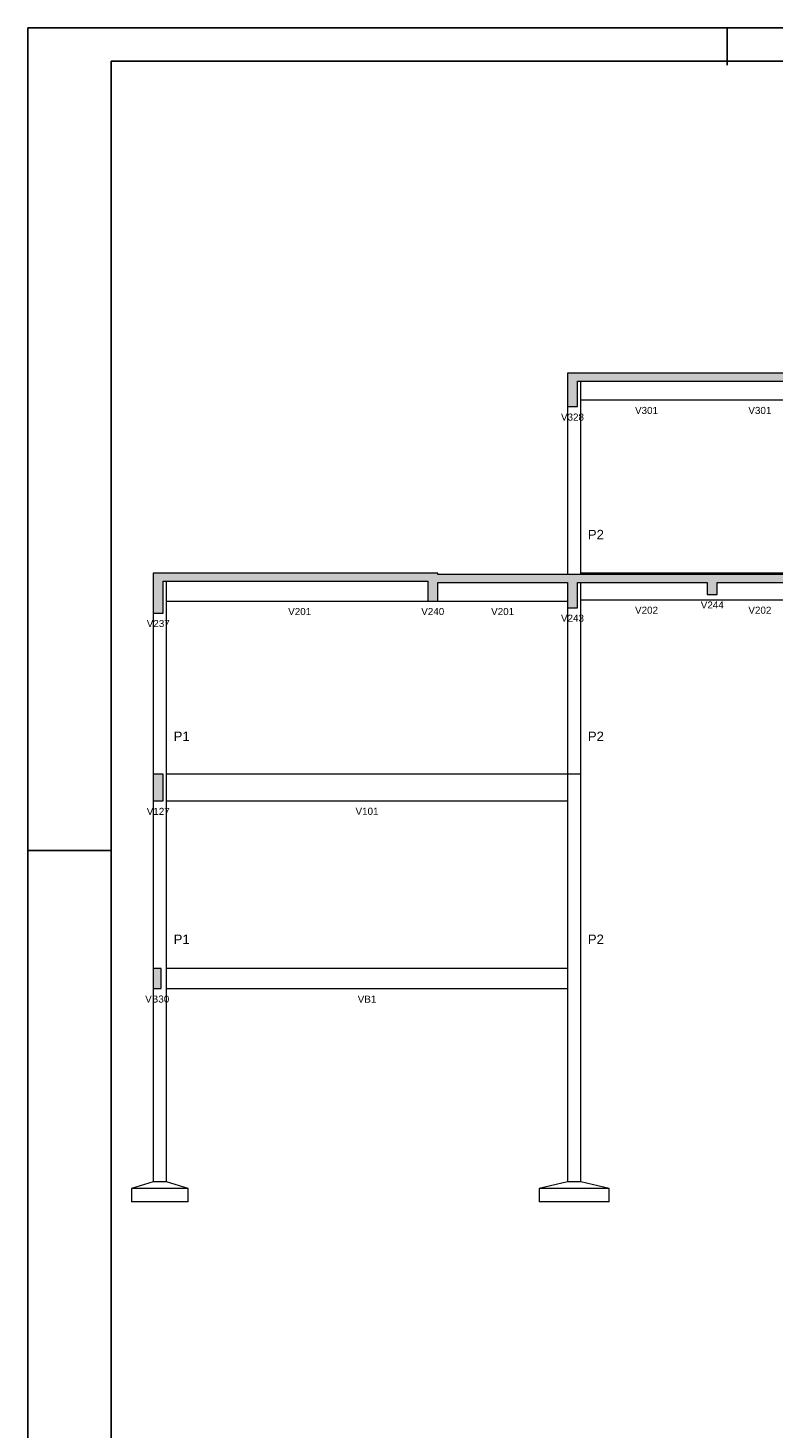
# Model space of a CAD drawing. Header units: millimetres. Extents: x 0 to 119, y 0 to 84.
# Tile 3 of 11: x 0 to 22, y 42 to 84. Entities that reach past the tile are written whole.
import ezdxf

# ---------------------------------------------------------------- set-up
doc = ezdxf.new("R2010")
doc.units = ezdxf.units.MM
doc.header["$MEASUREMENT"] = 0
doc.linetypes.add('NULL', pattern=[0])
for name, color, linetype, lineweight in [('FO-Elementos cortados', 159, 'Continuous', 5), ('FO-Elementos em vista', 7, 'Continuous', 5), ('FO-Hachuras', 153, 'Continuous', 5), ('FO-Textos das vigas', 7, 'Continuous', 5), ('FO-Textos dos pilares', 7, 'Continuous', 5)]:
    doc.layers.add(name, color=color, linetype=linetype, lineweight=lineweight)
doc.layers.add('SEDUC_MARF', color=1, linetype='Continuous')
doc.layers.add('SEDUC_MARGG', color=7, linetype='Continuous')
doc.styles.add('Arial', font='txt')

msp = doc.modelspace()

# ---------------------------------------------------------------- hatches: boundary and pattern name
at = {"layer": 'FO-Hachuras', "linetype": 'Continuous'}
for points in [[(16.2067, 73.488), (23.8167, 73.488), (23.8167, 73.728), (16.2067, 73.728), (16.2067, 73.488)], [(16.2067, 72.728), (16.5067, 72.728), (16.5067, 73.728), (16.2067, 73.728), (16.2067, 72.728)], [(3.7633, 67.488), (12.3101, 67.488), (12.3101, 67.728), (3.7633, 67.728), (3.7633, 67.488)], [(3.7633, 66.528), (4.0633, 66.528), (4.0633, 67.728), (3.7633, 67.728), (3.7633, 66.528)], [(12.0101, 67.448), (16.5067, 67.448), (16.5067, 67.688), (12.0101, 67.688), (12.0101, 67.448)], [(12.0101, 66.888), (12.3101, 66.888), (12.3101, 67.688), (12.0101, 67.688), (12.0101, 66.888)], [(16.2067, 67.448), (20.7067, 67.448), (20.7067, 67.688), (16.2067, 67.688), (16.2067, 67.448)], [(16.2067, 66.688), (16.5067, 66.688), (16.5067, 67.688), (16.2067, 67.688), (16.2067, 66.688)], [(20.4067, 67.448), (23.8167, 67.448), (23.8167, 67.688), (20.4067, 67.688), (20.4067, 67.448)], [(20.4067, 67.088), (20.7067, 67.088), (20.7067, 67.688), (20.4067, 67.688), (20.4067, 67.088)], [(3.7633, 60.888), (4.0633, 60.888), (4.0633, 61.688), (3.7633, 61.688), (3.7633, 60.888)], [(3.7633, 55.248), (4.0033, 55.248), (4.0033, 55.848), (3.7633, 55.848), (3.7633, 55.248)]]:
    msp.add_hatch(color=153, dxfattribs=at).paths.add_polyline_path(points)

# ---------------------------------------------------------------- linework, layer by layer
at = {"layer": 'FO-Elementos cortados'}
for p, q in [((16.2067, 73.728), (16.2067, 73.488)), ((16.5067, 73.728), (16.2067, 73.728)), ((16.6067, 73.728), (16.5067, 73.728)), ((20.5567, 73.728), (16.6067, 73.728)), ((23.4167, 73.728), (20.5567, 73.728)), ((16.2067, 73.488), (16.2067, 72.728)), ((16.5067, 72.728), (16.5067, 73.488)), ((16.5067, 73.488), (16.6067, 73.488)), ((16.6067, 73.488), (20.5567, 73.488)), ((20.5567, 73.488), (23.4167, 73.488)), ((16.2067, 72.728), (16.5067, 72.728)), ((3.7633, 67.728), (3.7633, 67.488)), ((4.0633, 67.728), (3.7633, 67.728)), ((4.1633, 67.728), (4.0633, 67.728)), ((12.3101, 67.728), (4.1633, 67.728)), ((12.3101, 67.688), (12.3101, 67.728)), ((3.7633, 67.488), (3.7633, 66.528)), ((4.0633, 66.528), (4.0633, 67.488)), ((4.0633, 67.488), (4.1633, 67.488)), ((4.1633, 67.488), (12.0101, 67.488)), ((12.0101, 67.488), (12.0101, 67.448)), ((12.0101, 67.448), (12.0101, 66.888)), ((16.2067, 67.688), (12.3101, 67.688)), ((12.3101, 66.888), (12.3101, 67.448)), ((12.3101, 67.448), (16.2067, 67.448)), ((16.3567, 67.688), (16.2067, 67.688)), ((16.2067, 67.448), (16.2067, 66.888)), ((16.5067, 67.688), (16.3567, 67.688)), ((16.6067, 67.688), (16.5067, 67.688)), ((16.5067, 66.688), (16.5067, 67.448)), ((16.5067, 67.448), (16.6067, 67.448)), ((20.4067, 67.688), (16.6067, 67.688)), ((16.6067, 67.448), (20.4067, 67.448)), ((20.5567, 67.688), (20.4067, 67.688)), ((20.4067, 67.448), (20.4067, 67.088)), ((20.7067, 67.688), (20.5567, 67.688)), ((23.4167, 67.688), (20.7067, 67.688)), ((20.7067, 67.088), (20.7067, 67.448)), ((20.7067, 67.448), (23.4167, 67.448)), ((12.0101, 66.888), (12.1601, 66.888)), ((12.1601, 66.888), (12.3101, 66.888)), ((16.2067, 66.888), (16.2067, 66.688)), ((20.4067, 67.088), (20.5567, 67.088)), ((20.5567, 67.088), (20.7067, 67.088)), ((3.7633, 66.528), (4.0633, 66.528)), ((16.2067, 66.688), (16.5067, 66.688)), ((4.0633, 61.688), (3.7633, 61.688)), ((3.7633, 61.688), (3.7633, 60.888)), ((4.0633, 60.888), (4.0633, 61.688)), ((3.7633, 60.888), (4.0633, 60.888)), ((4.0033, 55.848), (3.7633, 55.848)), ((3.7633, 55.848), (3.7633, 55.248)), ((4.0033, 55.248), (4.0033, 55.848)), ((3.7633, 55.248), (4.0033, 55.248))]:
    msp.add_line(p, q, dxfattribs=at)
at = {"layer": 'FO-Elementos em vista'}
for p, q in [((16.6067, 72.928), (16.6067, 73.488)), ((16.6067, 72.928), (20.5567, 72.928)), ((16.6067, 70.608), (16.6067, 72.928)), ((20.5567, 72.928), (23.4167, 72.928)), ((16.2067, 72.728), (16.2067, 70.608)), ((16.2067, 70.608), (16.2067, 67.728)), ((16.6067, 67.728), (16.6067, 70.608)), ((16.2067, 67.728), (16.2067, 67.688)), ((20.5567, 67.728), (16.6067, 67.728)), ((16.6067, 67.688), (16.6067, 67.728)), ((23.4167, 67.728), (20.5567, 67.728)), ((4.1633, 66.888), (4.1633, 67.488)), ((16.6067, 66.928), (16.6067, 67.448)), ((4.1633, 66.888), (12.0101, 66.888)), ((4.1633, 65.728), (4.1633, 66.888)), ((12.3101, 66.888), (16.2067, 66.888)), ((16.6067, 66.928), (20.5567, 66.928)), ((16.6067, 65.728), (16.6067, 66.928)), ((20.5567, 66.928), (23.4167, 66.928)), ((3.7633, 66.528), (3.7633, 65.728)), ((16.2067, 66.688), (16.2067, 65.728)), ((3.7633, 65.728), (3.7633, 64.528)), ((4.1633, 64.528), (4.1633, 65.728)), ((16.2067, 65.728), (16.2067, 64.528)), ((16.6067, 64.528), (16.6067, 65.728)), ((3.7633, 64.528), (3.7633, 61.688)), ((4.1633, 61.688), (4.1633, 64.528)), ((16.2067, 64.528), (16.2067, 61.688)), ((16.6067, 61.688), (16.6067, 64.528)), ((16.2067, 61.688), (4.1633, 61.688)), ((4.1633, 60.888), (4.1633, 61.688)), ((16.6067, 61.688), (16.2067, 61.688)), ((16.2067, 61.688), (16.2067, 60.888)), ((16.6067, 58.176), (16.6067, 61.688)), ((3.7633, 60.888), (3.7633, 58.176)), ((4.1633, 60.888), (16.2067, 60.888)), ((4.1633, 58.176), (4.1633, 60.888)), ((16.2067, 60.888), (16.2067, 58.176)), ((3.7633, 58.176), (3.7633, 55.848)), ((4.1633, 55.848), (4.1633, 58.176)), ((16.2067, 58.176), (16.2067, 55.848)), ((16.6067, 55.848), (16.6067, 58.176)), ((16.2067, 55.848), (4.1633, 55.848)), ((4.1633, 55.248), (4.1633, 55.848)), ((16.2067, 55.848), (16.2067, 55.248)), ((16.6067, 49.448), (16.6067, 55.848)), ((3.7633, 55.248), (3.7633, 49.448)), ((4.1633, 55.248), (16.2067, 55.248)), ((4.1633, 49.448), (4.1633, 55.248)), ((16.2067, 55.248), (16.2067, 49.448)), ((3.7633, 49.448), (3.1133, 49.248)), ((3.1133, 49.248), (3.1133, 48.848)), ((3.7633, 49.248), (3.1133, 49.248)), ((4.1633, 49.448), (3.7633, 49.448)), ((4.1633, 49.248), (3.7633, 49.248)), ((4.8133, 49.248), (4.1633, 49.448)), ((4.8133, 49.248), (4.1633, 49.248)), ((4.8133, 48.848), (4.8133, 49.248)), ((16.2067, 49.448), (15.3567, 49.248)), ((15.3567, 49.248), (15.3567, 48.848)), ((16.2067, 49.248), (15.3567, 49.248)), ((16.6067, 49.448), (16.2067, 49.448)), ((16.6067, 49.248), (16.2067, 49.248)), ((17.4567, 49.248), (16.6067, 49.448)), ((17.4567, 49.248), (16.6067, 49.248)), ((17.4567, 48.848), (17.4567, 49.248)), ((3.7633, 48.848), (3.1133, 48.848)), ((4.1633, 48.848), (3.7633, 48.848)), ((4.8133, 48.848), (4.1633, 48.848)), ((16.2067, 48.848), (15.3567, 48.848)), ((16.6067, 48.848), (16.2067, 48.848)), ((17.4567, 48.848), (16.6067, 48.848))]:
    msp.add_line(p, q, dxfattribs=at)
at = {"layer": 'SEDUC_MARF'}
for p, q in [((21.0015, 84.1), (21.0015, 82.9804)), ((0, 59.4), (2.5, 59.4))]:
    msp.add_line(p, q, dxfattribs=at)
msp.add_lwpolyline([(118.9, 84.1), (0, 84.1), (0, 0), (118.9, 0)], close=True, dxfattribs=at)
at = {"layer": 'SEDUC_MARGG'}
msp.add_lwpolyline([(2.5, 1), (117.9, 1), (117.9, 83.1), (2.5, 83.1), (2.5, 1)], dxfattribs=at)

# ---------------------------------------------------------------- texts
at = {"layer": 'FO-Textos das vigas', "linetype": 'NULL', "char_height": 0.2118, "attachment_point": 8, "line_spacing_factor": 0.798, "style": 'Arial'}
for s, insert, width in [('V301', (18.5818, 72.5049), 1.354561), ('V301', (21.9868, 72.5049), 1.354561), ('V328', (16.3568, 72.3049), 1.354561), ('V244', (20.5568, 66.6649), 1.354561), ('V201', (8.1618, 66.4649), 1.354561), ('V240', (12.1598, 66.4649), 1.354561), ('V201', (14.2588, 66.4649), 1.354561), ('V243', (16.3568, 66.2649), 1.354561), ('V202', (18.5818, 66.5049), 1.354561), ('V202', (21.9868, 66.5049), 1.354561), ('V237', (3.9128, 66.1049), 1.354561), ('V127', (3.9128, 60.4649), 1.354561), ('V101', (10.1848, 60.4649), 1.354561), ('VB30', (3.8828, 54.8249), 1.418848), ('VB1', (10.1848, 54.8249), 1.096279)]:
    msp.add_mtext(s, dxfattribs=dict(at, insert=insert, width=width))
at = {"layer": 'FO-Textos dos pilares', "linetype": 'NULL', "char_height": 0.2824, "width": 0.954053, "attachment_point": 7, "line_spacing_factor": 0.798, "style": 'Arial'}
for s, insert in [('P2', (16.8188, 68.7442)), ('P1', (4.3748, 62.6842)), ('P2', (16.8188, 62.6842)), ('P1', (4.3748, 56.5882)), ('P2', (16.8188, 56.5882))]:
    msp.add_mtext(s, dxfattribs=dict(at, insert=insert))

doc.saveas('drawing.dxf')
